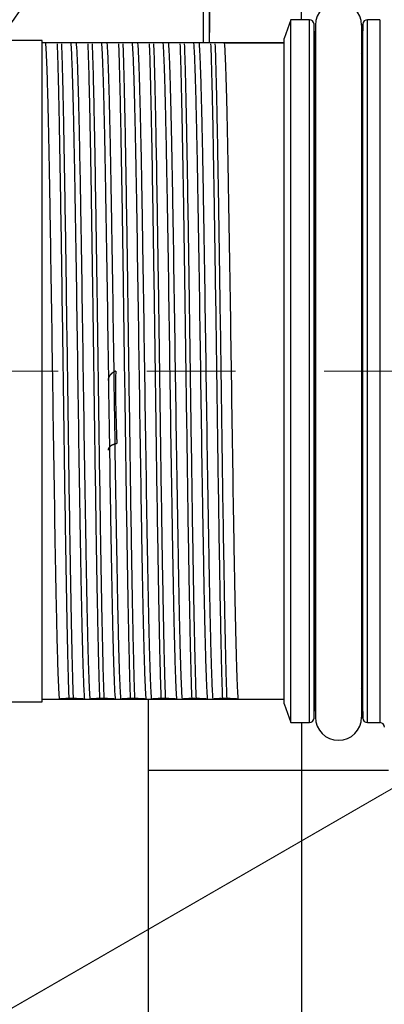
# Model space of a CAD drawing. Header units: millimetres. Extents: x 0 to 1071, y 0 to 742.
# Tile 16 of 133: x 456 to 468, y 204 to 237. Entities that reach past the tile are written whole.
import ezdxf

# ---------------------------------------------------------------- set-up
doc = ezdxf.new("R2010")
doc.units = ezdxf.units.MM
doc.header["$LTSCALE"] = 0.454724
doc.linetypes.add('CENTER', pattern=[50.8, 31.75, -6.35, 6.35, -6.35])
doc.layers.add('NoLayerName_001', color=7, linetype='Continuous')
doc.layers.add('NoLayerName_007', color=7, linetype='Continuous')
doc.styles.get("Standard").update_dxf_attribs({"font": 'txt', "bigfont": 'extfont2'})
doc.dimstyles.get("Standard").update_dxf_attribs({"dimtxt": 2.5, "dimasz": 2.5, "dimexe": 1, "dimexo": 1, "dimtad": 1, "dimdec": 3, "dimzin": 0, "dimdsep": 46, "dimtxsty": 'Standard', "dimcen": 2.5, "dimadec": 3, "dimazin": 0, "dimtfac": 0.75, "dimtdec": 3, "dimtmove": 0, "dimatfit": 3, "dimfxl": 1, "dimarcsym": 0})

# ---------------------------------------------------------------- blocks, each defined once
blk = doc.blocks.new('_OPEN30')
at = {"color": 0, "linetype": 'ByBlock', "lineweight": -2}
for p, q in [((-1, 0.267949), (0, 0)), ((0, 0), (-1, -0.267949)), ((0, 0), (-1, 0))]:
    blk.add_line(p, q, dxfattribs=at)
blk = doc.blocks.new('*D124')
at = {"layer": 'Defpoints', "color": 0}
for p in [(445.503, 225.099), (445.603, 225.099), (474.056, 215.099), (474.142, 215.149), (420.495, 212.6)]:
    blk.add_point(p, dxfattribs=at)
at = {"layer": 'NoLayerName_001', "color": 0, "linetype": 'Continuous', "lineweight": 13}
for p, q in [((443.003, 225.099), (416.901, 225.099)), ((471.891, 213.849), (426.879, 187.861))]:
    blk.add_line(p, q, dxfattribs=at)
blk.add_arc((491.376, 225.099), 71.975, 182.98553, 207.01447, dxfattribs=at)
at = {"layer": 'NoLayerName_001', "color": 0, "lineweight": 13, "xscale": 3.75, "yscale": 3.75, "zscale": 3.75}
for p, rotation in [((419.401, 225.099), 91.49276286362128), ((429.044, 189.111), 298.5072371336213)]:
    blk.add_blockref('_OPEN30', p, dxfattribs=dict(at, rotation=rotation))
at = {"layer": 'NoLayerName_001', "color": 0, "lineweight": 13, "insert": (428.6, 208.278), "char_height": 8.75, "attachment_point": 5, "rotation": 285}
blk.add_mtext('\\W0.8000;30%%d', dxfattribs=at)
blk = doc.blocks.new('DIM_0003')
at = {"color": 3, "linetype": 'Continuous', "lineweight": 13}
blk.add_lwpolyline([(35.49, 37.611), (7.945, 21.708), (5.78, 20.458)], dxfattribs=at)
blk.add_arc((59.306, 51.361), 59.306, 300, 210, dxfattribs=at)

msp = doc.modelspace()

# ---------------------------------------------------------------- linework, layer by layer
at = {"layer": 'NoLayerName_001', "color": 7, "linetype": 'Continuous', "lineweight": 25}
for p, q in [((464.876358, 236.548774), (464.876358, 269.598774)), ((461.876358, 249.277305), (461.876358, 236.136653)), ((459.876358, 214.398774), (459.876358, 181.098774)), ((464.876358, 213.648774), (464.876358, 180.598769)), ((459.876358, 212.098781), (467.709006, 212.098781))]:
    msp.add_line(p, q, dxfattribs=at)
at = {"layer": 'NoLayerName_001', "color": 60, "linetype": 'Continuous', "lineweight": 25}
for p, q in [((461.876358, 235.798774), (461.876358, 249.277306)), ((461.676358, 235.798774), (461.676358, 248.973969)), ((464.526358, 236.548774), (464.305246, 235.941274)), ((465.130235, 236.548774), (464.526358, 236.548774)), ((465.130235, 213.648774), (465.130235, 236.548774)), ((465.303395, 235.516285), (465.280183, 236.402701)), ((465.280183, 213.794848), (465.280183, 236.402701)), ((466.872533, 236.402701), (466.849321, 235.516285)), ((466.872533, 213.794848), (466.872533, 236.402701)), ((467.022482, 213.648774), (467.022482, 236.548774)), ((467.426358, 236.548774), (467.022482, 236.548774)), ((467.426358, 236.548774), (467.426358, 213.648774)), ((465.326358, 236.373774), (465.326358, 213.823774)), ((466.826358, 236.373774), (466.826358, 213.823774)), ((456.426358, 235.873774), (451.926358, 235.873774)), ((456.426358, 214.323774), (456.426358, 235.873774)), ((464.305246, 235.798774), (456.426358, 235.798774)), ((464.305246, 235.782648), (462.370181, 235.782648)), ((464.305246, 214.256362), (464.305246, 235.941187)), ((465.301732, 235.49488), (465.298966, 235.494918)), ((465.303956, 235.494848), (465.301732, 235.49488)), ((466.85375, 235.494918), (466.848761, 235.494848)), ((465.296755, 235.373835), (465.296755, 214.823714)), ((466.855961, 214.823714), (466.855961, 235.373835)), ((465.298966, 214.70263), (465.303956, 214.702701)), ((466.848761, 214.702701), (466.850984, 214.702669)), ((466.850984, 214.702669), (466.85375, 214.70263)), ((456.426358, 214.414901), (456.982535, 214.414901)), ((464.305246, 214.398774), (456.426358, 214.398774)), ((457.437766, 214.43497), (457.296877, 214.43497)), ((457.815666, 214.414901), (457.982535, 214.414901)), ((458.437766, 214.43497), (458.296877, 214.43497)), ((458.815666, 214.414901), (458.982535, 214.414901)), ((459.437766, 214.43497), (459.296877, 214.43497)), ((459.815666, 214.414901), (459.982535, 214.414901)), ((460.437766, 214.43497), (460.296877, 214.43497)), ((460.815666, 214.414901), (460.982535, 214.414901)), ((461.437766, 214.43497), (461.296877, 214.43497)), ((461.815666, 214.414901), (461.982535, 214.414901)), ((462.437766, 214.43497), (462.296877, 214.43497)), ((462.815666, 214.414901), (464.305246, 214.414901))]:
    msp.add_line(p, q, dxfattribs=at)
at = {"layer": 'NoLayerName_001', "color": 4, "linetype": 'CENTER', "lineweight": 13}
msp.add_line((526.246124, 225.098774), (445.502502, 225.098774), dxfattribs=at)
at = {"layer": 'NoLayerName_001', "color": 60, "linetype": 'Continuous', "lineweight": 25}
for centre, radius, start, end in [((449.376358, 240.873969), 7.5, 318.187695, 169.44174), ((466.076358, 236.373774), 0.75, 0, 180), ((465.130235, 236.398774), 0.15, 1.4999788, 90), ((467.022482, 236.398774), 0.15, 90, 178.4999977), ((465.453904, 235.498774), 0.15, 181.5, 211.3022605), ((466.698812, 235.498774), 0.15, 328.6977395, 358.5), ((465.453904, 214.698774), 0.15, 148.6977395, 178.5), ((466.698812, 214.698774), 0.15, 1.5, 31.3022605), ((465.130235, 213.798774), 0.15, 270, 358.5000217), ((466.076358, 213.823774), 0.75, 180, 0), ((467.022482, 213.798774), 0.15, 181.5000023, 270), ((467.426358, 213.498774), 0.15, 0, 89.9999978)]:
    msp.add_arc(centre, radius, start, end, dxfattribs=at)
for points, knots in [([(456.53705, 235.782648), (456.542334, 235.703664), (456.554105, 235.545767), (456.564538, 235.308495), (456.574338, 235.07122), (456.582614, 234.833877), (456.592497, 234.517384), (456.60353, 234.121729), (456.615415, 233.646911), (456.62806, 233.09293), (456.644513, 232.301491), (456.668136, 231.035136), (456.741663, 226.602734), (456.796947, 222.170041), (456.870513, 218.133503), (456.888086, 217.26291), (456.902192, 216.62978), (456.914049, 216.154962), (456.922646, 215.838433), (456.929528, 215.601048), (456.937094, 215.363687), (456.945367, 215.12635), (456.955197, 214.889071), (456.965188, 214.65177), (456.977199, 214.49388), (456.982535, 214.414901)], [0, 0, 0, 0, 0.237481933, 0.47496385, 0.712443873, 0.94992808, 1.187415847, 1.662386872, 2.137350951, 2.612314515, 3.324762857, 4.512177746, 6.412038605, 16.623790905, 17.811203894, 18.523652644, 19.236099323, 19.711064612, 19.94855002, 20.186035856, 20.42351776, 20.660993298, 20.898473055, 21.135979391, 21.373458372, 21.373458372, 21.373458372, 21.373458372]), ([(456.914951, 235.762579), (456.918806, 235.653256), (456.926944, 235.434623), (456.936584, 235.106587), (456.948522, 234.669184), (456.961587, 234.122382), (456.977922, 233.356817), (456.998701, 232.263101), (457.030072, 230.403712), (457.094812, 226.02854), (457.149419, 221.76262), (457.209345, 218.153204), (457.227525, 217.168851), (457.243099, 216.40327), (457.255455, 215.856451), (457.266194, 215.419013), (457.275035, 215.090955), (457.284823, 214.762923), (457.292997, 214.544292), (457.296877, 214.43497)], [0, 0, 0, 0, 0.328173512, 0.656349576, 0.984525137, 1.640872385, 2.297219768, 3.281741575, 4.922609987, 7.876174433, 16.40869174, 17.721388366, 18.705907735, 19.362253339, 20.018603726, 20.346782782, 20.674961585, 21.003136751, 21.3313094, 21.3313094, 21.3313094, 21.3313094]), ([(457.055839, 235.762579), (457.059694, 235.653256), (457.067832, 235.434623), (457.077472, 235.106587), (457.08941, 234.669184), (457.102475, 234.122382), (457.11881, 233.356817), (457.139589, 232.263101), (457.17096, 230.403712), (457.2357, 226.02854), (457.290307, 221.76262), (457.350234, 218.153204), (457.368413, 217.168851), (457.383987, 216.40327), (457.396343, 215.856451), (457.407083, 215.419013), (457.415923, 215.090955), (457.425711, 214.762923), (457.433885, 214.544292), (457.437766, 214.43497)], [0, 0, 0, 0, 0.328173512, 0.656349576, 0.984525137, 1.640872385, 2.297219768, 3.281741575, 4.922609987, 7.876174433, 16.40869174, 17.721388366, 18.705907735, 19.362253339, 20.018603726, 20.346782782, 20.674961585, 21.003136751, 21.3313094, 21.3313094, 21.3313094, 21.3313094]), ([(457.815666, 214.414901), (457.810382, 214.493885), (457.798611, 214.651782), (457.788178, 214.889054), (457.778378, 215.126329), (457.770102, 215.363672), (457.760219, 215.680165), (457.749186, 216.07582), (457.737301, 216.550638), (457.724657, 217.104619), (457.708203, 217.896057), (457.68458, 219.162413), (457.611054, 223.594814), (457.555769, 228.027508), (457.482204, 232.064046), (457.46463, 232.934638), (457.450524, 233.567769), (457.438667, 234.042587), (457.43007, 234.359116), (457.423188, 234.596501), (457.415622, 234.833861), (457.407349, 235.071199), (457.397519, 235.308477), (457.387528, 235.545779), (457.375518, 235.703669), (457.370181, 235.782648)], [0, 0, 0, 0, 0.237481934, 0.47496385, 0.712443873, 0.94992808, 1.187415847, 1.662386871, 2.13735095, 2.612314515, 3.324762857, 4.512177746, 6.412038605, 16.623790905, 17.811203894, 18.523652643, 19.236099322, 19.711064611, 19.948550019, 20.186035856, 20.42351776, 20.660993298, 20.898473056, 21.135979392, 21.373458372, 21.373458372, 21.373458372, 21.373458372]), ([(457.53705, 235.782648), (457.542334, 235.703664), (457.554105, 235.545767), (457.564538, 235.308495), (457.574338, 235.07122), (457.582614, 234.833877), (457.592497, 234.517384), (457.60353, 234.121729), (457.615415, 233.646911), (457.62806, 233.09293), (457.644513, 232.301491), (457.668136, 231.035136), (457.741663, 226.602734), (457.796947, 222.170041), (457.870513, 218.133503), (457.888086, 217.26291), (457.902192, 216.62978), (457.914049, 216.154962), (457.922646, 215.838433), (457.929528, 215.601048), (457.937094, 215.363687), (457.945367, 215.12635), (457.955197, 214.889071), (457.965188, 214.65177), (457.977199, 214.49388), (457.982535, 214.414901)], [0, 0, 0, 0, 0.237481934, 0.474963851, 0.712443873, 0.94992808, 1.187415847, 1.662386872, 2.137350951, 2.612314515, 3.324762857, 4.512177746, 6.412038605, 16.623790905, 17.811203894, 18.523652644, 19.236099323, 19.711064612, 19.94855002, 20.186035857, 20.42351776, 20.660993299, 20.898473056, 21.135979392, 21.373458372, 21.373458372, 21.373458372, 21.373458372]), ([(457.914951, 235.762579), (457.918806, 235.653256), (457.926944, 235.434623), (457.936584, 235.106587), (457.948522, 234.669184), (457.961587, 234.122382), (457.977922, 233.356817), (457.998701, 232.263101), (458.030072, 230.403712), (458.094812, 226.02854), (458.149419, 221.76262), (458.209345, 218.153204), (458.227525, 217.168851), (458.243099, 216.40327), (458.255455, 215.856451), (458.266194, 215.419013), (458.275035, 215.090955), (458.284823, 214.762923), (458.292997, 214.544292), (458.296877, 214.43497)], [0, 0, 0, 0, 0.328173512, 0.656349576, 0.984525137, 1.640872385, 2.297219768, 3.281741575, 4.922609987, 7.876174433, 16.40869174, 17.721388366, 18.705907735, 19.362253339, 20.018603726, 20.346782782, 20.674961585, 21.003136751, 21.3313094, 21.3313094, 21.3313094, 21.3313094]), ([(458.055839, 235.762579), (458.059694, 235.653256), (458.067832, 235.434623), (458.077472, 235.106587), (458.08941, 234.669184), (458.102475, 234.122382), (458.11881, 233.356817), (458.139589, 232.263101), (458.17096, 230.403712), (458.2357, 226.02854), (458.290307, 221.76262), (458.350234, 218.153204), (458.368413, 217.168851), (458.383987, 216.40327), (458.396343, 215.856451), (458.407083, 215.419013), (458.415923, 215.090955), (458.425711, 214.762923), (458.433885, 214.544292), (458.437766, 214.43497)], [0, 0, 0, 0, 0.328173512, 0.656349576, 0.984525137, 1.640872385, 2.297219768, 3.281741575, 4.922609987, 7.876174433, 16.40869174, 17.721388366, 18.705907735, 19.362253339, 20.018603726, 20.346782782, 20.674961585, 21.003136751, 21.3313094, 21.3313094, 21.3313094, 21.3313094]), ([(458.815666, 214.414901), (458.810382, 214.493885), (458.798611, 214.651782), (458.788178, 214.889054), (458.778378, 215.126329), (458.770102, 215.363672), (458.760219, 215.680165), (458.749186, 216.07582), (458.737301, 216.550638), (458.724657, 217.104619), (458.708203, 217.896057), (458.68458, 219.162413), (458.611054, 223.594814), (458.555769, 228.027508), (458.482204, 232.064046), (458.46463, 232.934638), (458.450524, 233.567769), (458.438667, 234.042587), (458.43007, 234.359116), (458.423188, 234.596501), (458.415622, 234.833861), (458.407349, 235.071199), (458.397519, 235.308477), (458.387528, 235.545779), (458.375518, 235.703669), (458.370181, 235.782648)], [0, 0, 0, 0, 0.237481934, 0.474963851, 0.712443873, 0.94992808, 1.187415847, 1.662386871, 2.13735095, 2.612314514, 3.324762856, 4.512177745, 6.412038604, 16.623790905, 17.811203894, 18.523652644, 19.236099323, 19.711064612, 19.94855002, 20.186035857, 20.42351776, 20.660993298, 20.898473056, 21.135979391, 21.373458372, 21.373458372, 21.373458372, 21.373458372]), ([(458.53705, 235.782648), (458.542334, 235.703664), (458.554105, 235.545767), (458.564538, 235.308495), (458.574338, 235.07122), (458.582614, 234.833877), (458.592497, 234.517384), (458.60353, 234.121729), (458.615415, 233.646911), (458.62806, 233.09293), (458.644513, 232.301491), (458.668136, 231.035136), (458.741663, 226.602734), (458.796947, 222.170041), (458.870513, 218.133503), (458.888086, 217.26291), (458.902192, 216.62978), (458.914049, 216.154962), (458.922646, 215.838433), (458.929528, 215.601048), (458.937094, 215.363687), (458.945367, 215.12635), (458.955197, 214.889071), (458.965188, 214.65177), (458.977199, 214.49388), (458.982535, 214.414901)], [0, 0, 0, 0, 0.237481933, 0.47496385, 0.712443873, 0.94992808, 1.187415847, 1.662386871, 2.13735095, 2.612314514, 3.324762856, 4.512177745, 6.412038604, 16.623790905, 17.811203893, 18.523652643, 19.236099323, 19.711064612, 19.94855002, 20.186035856, 20.42351776, 20.660993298, 20.898473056, 21.135979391, 21.373458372, 21.373458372, 21.373458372, 21.373458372]), ([(458.914951, 235.762579), (458.918806, 235.653256), (458.926944, 235.434623), (458.936584, 235.106587), (458.948522, 234.669184), (458.961587, 234.122382), (458.977922, 233.356817), (458.998701, 232.263101), (459.030072, 230.403712), (459.094812, 226.02854), (459.149419, 221.76262), (459.209345, 218.153204), (459.227525, 217.168851), (459.243099, 216.40327), (459.255455, 215.856451), (459.266194, 215.419013), (459.275035, 215.090955), (459.284823, 214.762923), (459.292997, 214.544292), (459.296877, 214.43497)], [0, 0, 0, 0, 0.328173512, 0.656349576, 0.984525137, 1.640872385, 2.297219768, 3.281741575, 4.922609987, 7.876174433, 16.40869174, 17.721388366, 18.705907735, 19.362253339, 20.018603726, 20.346782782, 20.674961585, 21.003136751, 21.3313094, 21.3313094, 21.3313094, 21.3313094]), ([(459.055839, 235.762579), (459.059694, 235.653256), (459.067832, 235.434623), (459.077472, 235.106587), (459.08941, 234.669184), (459.102475, 234.122382), (459.11881, 233.356817), (459.139589, 232.263101), (459.17096, 230.403712), (459.2357, 226.02854), (459.290307, 221.76262), (459.350234, 218.153204), (459.368413, 217.168851), (459.383987, 216.40327), (459.396343, 215.856451), (459.407083, 215.419013), (459.415923, 215.090955), (459.425711, 214.762923), (459.433885, 214.544292), (459.437766, 214.43497)], [0, 0, 0, 0, 0.328173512, 0.656349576, 0.984525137, 1.640872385, 2.297219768, 3.281741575, 4.922609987, 7.876174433, 16.40869174, 17.721388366, 18.705907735, 19.362253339, 20.018603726, 20.346782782, 20.674961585, 21.003136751, 21.3313094, 21.3313094, 21.3313094, 21.3313094]), ([(459.815666, 214.414901), (459.810382, 214.493885), (459.798611, 214.651782), (459.788178, 214.889054), (459.778378, 215.126329), (459.770102, 215.363672), (459.760219, 215.680165), (459.749186, 216.07582), (459.737301, 216.550638), (459.724657, 217.104619), (459.708203, 217.896057), (459.68458, 219.162413), (459.611054, 223.594814), (459.555769, 228.027508), (459.482204, 232.064046), (459.46463, 232.934638), (459.450524, 233.567769), (459.438667, 234.042587), (459.43007, 234.359116), (459.423188, 234.596501), (459.415622, 234.833861), (459.407349, 235.071199), (459.397519, 235.308477), (459.387528, 235.545779), (459.375518, 235.703669), (459.370181, 235.782648)], [0, 0, 0, 0, 0.237481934, 0.47496385, 0.712443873, 0.94992808, 1.187415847, 1.662386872, 2.137350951, 2.612314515, 3.324762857, 4.512177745, 6.412038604, 16.623790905, 17.811203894, 18.523652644, 19.236099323, 19.711064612, 19.94855002, 20.186035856, 20.42351776, 20.660993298, 20.898473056, 21.135979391, 21.373458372, 21.373458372, 21.373458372, 21.373458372]), ([(459.53705, 235.782648), (459.542334, 235.703664), (459.554105, 235.545767), (459.564538, 235.308495), (459.574338, 235.07122), (459.582614, 234.833877), (459.592497, 234.517384), (459.60353, 234.121729), (459.615415, 233.646911), (459.62806, 233.09293), (459.644513, 232.301491), (459.668136, 231.035136), (459.741663, 226.602734), (459.796947, 222.170041), (459.870513, 218.133503), (459.888086, 217.26291), (459.902192, 216.62978), (459.914049, 216.154962), (459.922646, 215.838433), (459.929528, 215.601048), (459.937094, 215.363687), (459.945367, 215.12635), (459.955197, 214.889071), (459.965188, 214.65177), (459.977199, 214.49388), (459.982535, 214.414901)], [0, 0, 0, 0, 0.237481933, 0.47496385, 0.712443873, 0.94992808, 1.187415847, 1.662386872, 2.137350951, 2.612314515, 3.324762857, 4.512177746, 6.412038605, 16.623790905, 17.811203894, 18.523652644, 19.236099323, 19.711064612, 19.94855002, 20.186035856, 20.42351776, 20.660993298, 20.898473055, 21.135979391, 21.373458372, 21.373458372, 21.373458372, 21.373458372]), ([(459.914951, 235.762579), (459.918806, 235.653256), (459.926944, 235.434623), (459.936584, 235.106587), (459.948522, 234.669184), (459.961587, 234.122382), (459.977922, 233.356817), (459.998701, 232.263101), (460.030072, 230.403712), (460.094812, 226.02854), (460.149419, 221.76262), (460.209345, 218.153204), (460.227525, 217.168851), (460.243099, 216.40327), (460.255455, 215.856451), (460.266194, 215.419013), (460.275035, 215.090955), (460.284823, 214.762923), (460.292997, 214.544292), (460.296877, 214.43497)], [0, 0, 0, 0, 0.328173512, 0.656349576, 0.984525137, 1.640872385, 2.297219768, 3.281741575, 4.922609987, 7.876174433, 16.40869174, 17.721388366, 18.705907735, 19.362253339, 20.018603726, 20.346782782, 20.674961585, 21.003136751, 21.3313094, 21.3313094, 21.3313094, 21.3313094]), ([(460.055839, 235.762579), (460.059694, 235.653256), (460.067832, 235.434623), (460.077472, 235.106587), (460.08941, 234.669184), (460.102475, 234.122382), (460.11881, 233.356817), (460.139589, 232.263101), (460.17096, 230.403712), (460.2357, 226.02854), (460.290307, 221.76262), (460.350234, 218.153204), (460.368413, 217.168851), (460.383987, 216.40327), (460.396343, 215.856451), (460.407083, 215.419013), (460.415923, 215.090955), (460.425711, 214.762923), (460.433885, 214.544292), (460.437766, 214.43497)], [0, 0, 0, 0, 0.328173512, 0.656349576, 0.984525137, 1.640872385, 2.297219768, 3.281741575, 4.922609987, 7.876174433, 16.40869174, 17.721388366, 18.705907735, 19.362253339, 20.018603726, 20.346782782, 20.674961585, 21.003136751, 21.3313094, 21.3313094, 21.3313094, 21.3313094]), ([(460.815666, 214.414901), (460.810382, 214.493885), (460.798611, 214.651782), (460.788178, 214.889054), (460.778378, 215.126329), (460.770102, 215.363672), (460.760219, 215.680165), (460.749186, 216.07582), (460.737301, 216.550638), (460.724657, 217.104619), (460.708203, 217.896057), (460.68458, 219.162413), (460.611054, 223.594814), (460.555769, 228.027508), (460.482204, 232.064046), (460.46463, 232.934638), (460.450524, 233.567769), (460.438667, 234.042587), (460.43007, 234.359116), (460.423188, 234.596501), (460.415622, 234.833861), (460.407349, 235.071199), (460.397519, 235.308477), (460.387528, 235.545779), (460.375518, 235.703669), (460.370181, 235.782648)], [0, 0, 0, 0, 0.237481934, 0.47496385, 0.712443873, 0.94992808, 1.187415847, 1.662386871, 2.13735095, 2.612314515, 3.324762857, 4.512177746, 6.412038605, 16.623790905, 17.811203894, 18.523652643, 19.236099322, 19.711064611, 19.948550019, 20.186035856, 20.42351776, 20.660993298, 20.898473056, 21.135979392, 21.373458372, 21.373458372, 21.373458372, 21.373458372]), ([(460.53705, 235.782648), (460.542334, 235.703664), (460.554105, 235.545767), (460.564538, 235.308495), (460.574338, 235.07122), (460.582614, 234.833877), (460.592497, 234.517384), (460.60353, 234.121729), (460.615415, 233.646911), (460.62806, 233.09293), (460.644513, 232.301491), (460.668136, 231.035136), (460.741663, 226.602734), (460.796947, 222.170041), (460.870513, 218.133503), (460.888086, 217.26291), (460.902192, 216.62978), (460.914049, 216.154962), (460.922646, 215.838433), (460.929528, 215.601048), (460.937094, 215.363687), (460.945367, 215.12635), (460.955197, 214.889071), (460.965188, 214.65177), (460.977199, 214.49388), (460.982535, 214.414901)], [0, 0, 0, 0, 0.237481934, 0.474963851, 0.712443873, 0.94992808, 1.187415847, 1.662386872, 2.137350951, 2.612314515, 3.324762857, 4.512177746, 6.412038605, 16.623790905, 17.811203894, 18.523652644, 19.236099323, 19.711064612, 19.94855002, 20.186035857, 20.42351776, 20.660993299, 20.898473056, 21.135979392, 21.373458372, 21.373458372, 21.373458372, 21.373458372]), ([(460.914951, 235.762579), (460.918806, 235.653256), (460.926944, 235.434623), (460.936584, 235.106587), (460.948522, 234.669184), (460.961587, 234.122382), (460.977922, 233.356817), (460.998701, 232.263101), (461.030072, 230.403712), (461.094812, 226.02854), (461.149419, 221.76262), (461.209345, 218.153204), (461.227525, 217.168851), (461.243099, 216.40327), (461.255455, 215.856451), (461.266194, 215.419013), (461.275035, 215.090955), (461.284823, 214.762923), (461.292997, 214.544292), (461.296877, 214.43497)], [0, 0, 0, 0, 0.328173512, 0.656349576, 0.984525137, 1.640872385, 2.297219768, 3.281741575, 4.922609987, 7.876174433, 16.40869174, 17.721388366, 18.705907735, 19.362253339, 20.018603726, 20.346782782, 20.674961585, 21.003136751, 21.3313094, 21.3313094, 21.3313094, 21.3313094]), ([(461.055839, 235.762579), (461.059694, 235.653256), (461.067832, 235.434623), (461.077472, 235.106587), (461.08941, 234.669184), (461.102475, 234.122382), (461.11881, 233.356817), (461.139589, 232.263101), (461.17096, 230.403712), (461.2357, 226.02854), (461.290307, 221.76262), (461.350234, 218.153204), (461.368413, 217.168851), (461.383987, 216.40327), (461.396343, 215.856451), (461.407083, 215.419013), (461.415923, 215.090955), (461.425711, 214.762923), (461.433885, 214.544292), (461.437766, 214.43497)], [0, 0, 0, 0, 0.328173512, 0.656349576, 0.984525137, 1.640872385, 2.297219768, 3.281741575, 4.922609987, 7.876174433, 16.40869174, 17.721388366, 18.705907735, 19.362253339, 20.018603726, 20.346782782, 20.674961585, 21.003136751, 21.3313094, 21.3313094, 21.3313094, 21.3313094]), ([(461.815666, 214.414901), (461.810382, 214.493885), (461.798611, 214.651782), (461.788178, 214.889054), (461.778378, 215.126329), (461.770102, 215.363672), (461.760219, 215.680165), (461.749186, 216.07582), (461.737301, 216.550638), (461.724657, 217.104619), (461.708203, 217.896057), (461.68458, 219.162413), (461.611054, 223.594814), (461.555769, 228.027508), (461.482204, 232.064046), (461.46463, 232.934638), (461.450524, 233.567769), (461.438667, 234.042587), (461.43007, 234.359116), (461.423188, 234.596501), (461.415622, 234.833861), (461.407349, 235.071199), (461.397519, 235.308477), (461.387528, 235.545779), (461.375518, 235.703669), (461.370181, 235.782648)], [0, 0, 0, 0, 0.237481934, 0.474963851, 0.712443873, 0.94992808, 1.187415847, 1.662386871, 2.13735095, 2.612314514, 3.324762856, 4.512177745, 6.412038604, 16.623790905, 17.811203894, 18.523652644, 19.236099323, 19.711064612, 19.94855002, 20.186035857, 20.42351776, 20.660993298, 20.898473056, 21.135979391, 21.373458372, 21.373458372, 21.373458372, 21.373458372]), ([(461.53705, 235.782648), (461.542334, 235.703664), (461.554105, 235.545767), (461.564538, 235.308495), (461.574338, 235.07122), (461.582614, 234.833877), (461.592497, 234.517384), (461.60353, 234.121729), (461.615415, 233.646911), (461.62806, 233.09293), (461.644513, 232.301491), (461.668136, 231.035136), (461.741663, 226.602734), (461.796947, 222.170041), (461.870513, 218.133503), (461.888086, 217.26291), (461.902192, 216.62978), (461.914049, 216.154962), (461.922646, 215.838433), (461.929528, 215.601048), (461.937094, 215.363687), (461.945367, 215.12635), (461.955197, 214.889071), (461.965188, 214.65177), (461.977199, 214.49388), (461.982535, 214.414901)], [0, 0, 0, 0, 0.237481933, 0.47496385, 0.712443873, 0.94992808, 1.187415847, 1.662386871, 2.13735095, 2.612314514, 3.324762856, 4.512177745, 6.412038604, 16.623790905, 17.811203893, 18.523652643, 19.236099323, 19.711064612, 19.94855002, 20.186035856, 20.42351776, 20.660993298, 20.898473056, 21.135979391, 21.373458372, 21.373458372, 21.373458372, 21.373458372]), ([(461.914951, 235.762579), (461.918806, 235.653256), (461.926944, 235.434623), (461.936584, 235.106587), (461.948522, 234.669184), (461.961587, 234.122382), (461.977922, 233.356817), (461.998701, 232.263101), (462.030072, 230.403712), (462.094812, 226.02854), (462.149419, 221.76262), (462.209345, 218.153204), (462.227525, 217.168851), (462.243099, 216.40327), (462.255455, 215.856451), (462.266194, 215.419013), (462.275035, 215.090955), (462.284823, 214.762923), (462.292997, 214.544292), (462.296877, 214.43497)], [0, 0, 0, 0, 0.328173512, 0.656349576, 0.984525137, 1.640872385, 2.297219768, 3.281741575, 4.922609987, 7.876174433, 16.40869174, 17.721388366, 18.705907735, 19.362253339, 20.018603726, 20.346782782, 20.674961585, 21.003136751, 21.3313094, 21.3313094, 21.3313094, 21.3313094]), ([(462.055839, 235.762579), (462.059694, 235.653256), (462.067832, 235.434623), (462.077472, 235.106587), (462.08941, 234.669184), (462.102475, 234.122382), (462.11881, 233.356817), (462.139589, 232.263101), (462.17096, 230.403712), (462.2357, 226.02854), (462.290307, 221.76262), (462.350234, 218.153204), (462.368413, 217.168851), (462.383987, 216.40327), (462.396343, 215.856451), (462.407083, 215.419013), (462.415923, 215.090955), (462.425711, 214.762923), (462.433885, 214.544292), (462.437766, 214.43497)], [0, 0, 0, 0, 0.328173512, 0.656349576, 0.984525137, 1.640872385, 2.297219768, 3.281741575, 4.922609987, 7.876174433, 16.40869174, 17.721388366, 18.705907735, 19.362253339, 20.018603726, 20.346782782, 20.674961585, 21.003136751, 21.3313094, 21.3313094, 21.3313094, 21.3313094]), ([(462.815666, 214.414901), (462.810382, 214.493885), (462.798611, 214.651782), (462.788178, 214.889054), (462.778378, 215.126329), (462.770102, 215.363672), (462.760219, 215.680165), (462.749186, 216.07582), (462.737301, 216.550638), (462.724657, 217.104619), (462.708203, 217.896057), (462.68458, 219.162413), (462.611054, 223.594814), (462.555769, 228.027508), (462.482204, 232.064046), (462.46463, 232.934638), (462.450524, 233.567769), (462.438667, 234.042587), (462.43007, 234.359116), (462.423188, 234.596501), (462.415622, 234.833861), (462.407349, 235.071199), (462.397519, 235.308477), (462.387528, 235.545779), (462.375518, 235.703669), (462.370181, 235.782648)], [0, 0, 0, 0, 0.237481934, 0.47496385, 0.712443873, 0.94992808, 1.187415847, 1.662386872, 2.137350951, 2.612314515, 3.324762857, 4.512177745, 6.412038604, 16.623790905, 17.811203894, 18.523652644, 19.236099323, 19.711064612, 19.94855002, 20.186035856, 20.42351776, 20.660993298, 20.898473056, 21.135979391, 21.373458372, 21.373458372, 21.373458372, 21.373458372]), ([(465.298966, 235.494918), (465.298802, 235.493976), (465.298363, 235.492135), (465.298386, 235.489445), (465.297898, 235.486918), (465.297737, 235.484369), (465.297627, 235.480749), (465.297623, 235.477068), (465.297544, 235.473401), (465.297453, 235.469824), (465.297349, 235.466268), (465.297266, 235.462713), (465.297215, 235.460035), (465.297173, 235.457346), (465.297127, 235.453748), (465.297039, 235.444759), (465.296934, 235.433083), (465.296847, 235.419619), (465.296794, 235.407055), (465.296758, 235.391793), (465.296759, 235.38012), (465.296755, 235.373835)], [0, 0, 0, 0, 0.0028695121, 0.0056469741, 0.0080203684, 0.0105700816, 0.0132979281, 0.0188864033, 0.0216134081, 0.0243001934, 0.0296205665, 0.03228679, 0.0349666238, 0.0376571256, 0.0403552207, 0.0457618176, 0.0646240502, 0.0753849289, 0.0861538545, 0.1023159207, 0.1211719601, 0.1211719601, 0.1211719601, 0.1211719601]), ([(465.298966, 235.494918), (465.299055, 235.49301), (465.299175, 235.489181), (465.299697, 235.483445), (465.300418, 235.47771), (465.301372, 235.471988), (465.302545, 235.466292), (465.303934, 235.460633), (465.305537, 235.455024), (465.307348, 235.449476), (465.309365, 235.444001), (465.311581, 235.438612), (465.313996, 235.433321), (465.316601, 235.428137), (465.319401, 235.42308), (465.322362, 235.41814), (465.324522, 235.414976), (465.325576, 235.413382)], [0, 0, 0, 0, 0.00573154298, 0.01148931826, 0.01727015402, 0.02307044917, 0.02888625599, 0.0347133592, 0.04054735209, 0.04638371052, 0.05221786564, 0.05804527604, 0.06386150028, 0.06966227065, 0.07544356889, 0.08120170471, 0.08693339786, 0.08693339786, 0.08693339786, 0.08693339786]), ([(466.85375, 235.494918), (466.853662, 235.49301), (466.853542, 235.489181), (466.85302, 235.483446), (466.852298, 235.477711), (466.851344, 235.471989), (466.850171, 235.466293), (466.848781, 235.460634), (466.847179, 235.455025), (466.845367, 235.449478), (466.843351, 235.444003), (466.841134, 235.438614), (466.83872, 235.433323), (466.836115, 235.42814), (466.833315, 235.423083), (466.830354, 235.418143), (466.828194, 235.414979), (466.82714, 235.413385)], [0, 0, 0, 0, 0.00573135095, 0.01148893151, 0.01726957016, 0.02306966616, 0.02888527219, 0.03471217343, 0.04054596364, 0.04638211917, 0.05221607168, 0.05804328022, 0.06385930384, 0.06965987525, 0.07544097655, 0.08119891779, 0.08693041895, 0.08693041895, 0.08693041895, 0.08693041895]), ([(466.855961, 235.373835), (466.855956, 235.381018), (466.855957, 235.392691), (466.855918, 235.407953), (466.855869, 235.419619), (466.855782, 235.433083), (466.855677, 235.444759), (466.855589, 235.453748), (466.855543, 235.457346), (466.855501, 235.460035), (466.85545, 235.462713), (466.855346, 235.467163), (466.85521, 235.471628), (466.855093, 235.477068), (466.855089, 235.480749), (466.854979, 235.484369), (466.854818, 235.486918), (466.85433, 235.489445), (466.854354, 235.492135), (466.853914, 235.493976), (466.85375, 235.494918)], [0, 0, 0, 0, 0.0215500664, 0.0350181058, 0.0457870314, 0.0565479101, 0.0754101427, 0.0808167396, 0.0835148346, 0.0862053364, 0.0888851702, 0.0915513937, 0.0995585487, 0.1022855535, 0.1078740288, 0.1106018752, 0.1131515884, 0.1155249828, 0.1183024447, 0.1211719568, 0.1211719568, 0.1211719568, 0.1211719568]), ([(465.296755, 235.373835), (465.296818, 235.372386), (465.296911, 235.369481), (465.297258, 235.365131), (465.297729, 235.360784), (465.298344, 235.356446), (465.299094, 235.352122), (465.299979, 235.347818), (465.300997, 235.34354), (465.302146, 235.339292), (465.303423, 235.33508), (465.304828, 235.330909), (465.306357, 235.326785), (465.308009, 235.322714), (465.309782, 235.318699), (465.311674, 235.314748), (465.313683, 235.310865), (465.315808, 235.307055), (465.318045, 235.303318), (465.320397, 235.299658), (465.322847, 235.296066), (465.324584, 235.293746), (465.32544, 235.292577)], [0, 0, 0, 0, 0.00435260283, 0.00871565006, 0.01308819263, 0.01746910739, 0.02185712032, 0.02625082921, 0.03064872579, 0.03504921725, 0.0394506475, 0.04385131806, 0.04824950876, 0.05264349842, 0.05703158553, 0.06141210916, 0.06578347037, 0.07014500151, 0.07449884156, 0.07884763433, 0.08319394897, 0.08754027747, 0.08754027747, 0.08754027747, 0.08754027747]), ([(466.855961, 235.373835), (466.855898, 235.372386), (466.855806, 235.369481), (466.855458, 235.365131), (466.854987, 235.360784), (466.854372, 235.356446), (466.853622, 235.352122), (466.852737, 235.347818), (466.851719, 235.34354), (466.85057, 235.339292), (466.849293, 235.33508), (466.847888, 235.330909), (466.846359, 235.326785), (466.844707, 235.322714), (466.842934, 235.318699), (466.841042, 235.314748), (466.839033, 235.310865), (466.836908, 235.307055), (466.834671, 235.303318), (466.832319, 235.299658), (466.82987, 235.296066), (466.828132, 235.293746), (466.827276, 235.292577)], [0, 0, 0, 0, 0.004352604, 0.00871565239, 0.01308819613, 0.01746911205, 0.02185712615, 0.02625083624, 0.03064873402, 0.03504922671, 0.03945065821, 0.04385133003, 0.04824952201, 0.05264351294, 0.05703160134, 0.06141212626, 0.06578348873, 0.07014502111, 0.07449886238, 0.07884765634, 0.08319397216, 0.08754030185, 0.08754030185, 0.08754030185, 0.08754030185]), ([(458.827292, 225.101068), (458.823023, 225.099295), (458.81445, 225.095824), (458.801778, 225.090161), (458.789229, 225.084218), (458.776836, 225.077941), (458.764609, 225.07134), (458.752562, 225.064408), (458.740711, 225.057142), (458.72907, 225.049538), (458.717654, 225.041594), (458.706481, 225.033305), (458.695577, 225.024667), (458.684966, 225.015678), (458.674671, 225.006333), (458.664719, 224.996629), (458.655133, 224.986563), (458.645939, 224.976131), (458.637164, 224.965334), (458.628838, 224.954178), (458.620996, 224.942672), (458.613673, 224.930829), (458.606905, 224.91866), (458.600726, 224.906177), (458.595173, 224.893392), (458.590285, 224.880322), (458.586088, 224.867001), (458.582602, 224.853475), (458.579843, 224.83979), (458.577868, 224.825993), (458.576571, 224.812134), (458.576494, 224.802868), (458.576358, 224.798244)], [0, 0, 0, 0, 0.0138671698, 0.0277450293, 0.0416304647, 0.055521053, 0.0694151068, 0.0833117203, 0.0972108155, 0.1111131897, 0.1250203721, 0.1389307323, 0.1528399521, 0.1667452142, 0.1806455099, 0.1945417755, 0.2084370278, 0.2223364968, 0.2362465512, 0.2501647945, 0.2640852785, 0.278004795, 0.291923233, 0.3058438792, 0.3197737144, 0.3337223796, 0.3476864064, 0.3616524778, 0.375608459, 0.3895441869, 0.4034520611, 0.4173276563, 0.4173276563, 0.4173276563, 0.4173276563]), ([(458.827292, 225.101068), (458.825904, 225.074871), (458.822933, 225.022485), (458.819644, 224.943846), (458.816985, 224.86518), (458.815033, 224.786489), (458.813702, 224.707782), (458.812947, 224.629067), (458.812714, 224.550352), (458.812951, 224.471642), (458.813597, 224.392938), (458.814595, 224.314242), (458.815886, 224.23555), (458.817916, 224.130635), (458.821494, 223.973272), (458.826557, 223.763463), (458.832042, 223.553664), (458.837319, 223.370102), (458.841413, 223.238994), (458.844978, 223.134116), (458.847822, 223.055464), (458.850859, 222.97682), (458.854123, 222.898186), (458.857594, 222.819561), (458.860174, 222.767157), (458.861431, 222.740953)], [0, 0, 0, 0, 0.078701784, 0.157407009, 0.236117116, 0.314832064, 0.39355044, 0.472269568, 0.550985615, 0.629695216, 0.708400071, 0.78710247, 0.865803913, 0.944505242, 1.101908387, 1.33801203, 1.57411541, 1.731519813, 1.888926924, 1.967630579, 2.046333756, 2.125036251, 2.203738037, 2.282439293, 2.361140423, 2.361140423, 2.361140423, 2.361140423]), ([(458.861431, 222.740953), (458.857343, 222.740008), (458.849154, 222.738164), (458.836933, 222.735124), (458.824752, 222.731912), (458.812625, 222.728491), (458.800557, 222.724862), (458.788556, 222.721015), (458.776627, 222.716945), (458.764779, 222.712644), (458.753018, 222.708104), (458.741351, 222.70332), (458.729789, 222.698283), (458.718349, 222.692971), (458.707051, 222.687369), (458.695913, 222.681457), (458.684955, 222.675218), (458.674195, 222.668632), (458.663653, 222.661683), (458.653349, 222.654354), (458.643313, 222.646634), (458.633619, 222.638479), (458.624351, 222.629851), (458.615595, 222.620712), (458.607439, 222.611027), (458.599971, 222.600758), (458.593294, 222.589889), (458.587519, 222.578462), (458.582752, 222.566567), (458.579205, 222.554314), (458.576777, 222.541827), (458.576618, 222.533386), (458.576358, 222.529195)], [0, 0, 0, 0, 0.0125877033, 0.0251812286, 0.0377786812, 0.0503785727, 0.0629798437, 0.0755818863, 0.0881845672, 0.1007882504, 0.1133938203, 0.1260026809, 0.1386145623, 0.1512262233, 0.1638356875, 0.1764428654, 0.1890497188, 0.2016604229, 0.2142815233, 0.2269220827, 0.2395862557, 0.2522549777, 0.2649127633, 0.2775568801, 0.2901994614, 0.3028695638, 0.3156131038, 0.328426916, 0.3412386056, 0.3539921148, 0.3666610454, 0.3792574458, 0.3792574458, 0.3792574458, 0.3792574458]), ([(465.296755, 214.823714), (465.296818, 214.825163), (465.296911, 214.828068), (465.297258, 214.832418), (465.297729, 214.836765), (465.298344, 214.841103), (465.299094, 214.845427), (465.299979, 214.84973), (465.300997, 214.854009), (465.302146, 214.858257), (465.303423, 214.862469), (465.304828, 214.86664), (465.306357, 214.870764), (465.308009, 214.874835), (465.309782, 214.878849), (465.311674, 214.8828), (465.313683, 214.886683), (465.315808, 214.890494), (465.318045, 214.894231), (465.320397, 214.89789), (465.322847, 214.901483), (465.324584, 214.903803), (465.32544, 214.904972)], [0, 0, 0, 0, 0.004352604, 0.00871565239, 0.01308819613, 0.01746911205, 0.02185712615, 0.02625083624, 0.03064873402, 0.03504922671, 0.03945065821, 0.04385133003, 0.048249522, 0.05264351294, 0.05703160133, 0.06141212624, 0.06578348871, 0.07014502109, 0.07449886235, 0.07884765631, 0.08319397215, 0.08754030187, 0.08754030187, 0.08754030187, 0.08754030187]), ([(465.296755, 214.823714), (465.29676, 214.81653), (465.296759, 214.804858), (465.296798, 214.789595), (465.296847, 214.77793), (465.296934, 214.764466), (465.297039, 214.75279), (465.297127, 214.743801), (465.297173, 214.740203), (465.297215, 214.737514), (465.297266, 214.734836), (465.29737, 214.730386), (465.297506, 214.725921), (465.297623, 214.720481), (465.297627, 214.716799), (465.297737, 214.71318), (465.297898, 214.710631), (465.298386, 214.708104), (465.298363, 214.705413), (465.298802, 214.703573), (465.298966, 214.70263)], [0, 0, 0, 0, 0.0215500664, 0.0350181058, 0.0457870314, 0.0565479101, 0.0754101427, 0.0808167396, 0.0835148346, 0.0862053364, 0.0888851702, 0.0915513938, 0.0995585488, 0.1022855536, 0.1078740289, 0.1106018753, 0.1131515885, 0.1155249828, 0.1183024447, 0.1211719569, 0.1211719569, 0.1211719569, 0.1211719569]), ([(465.298966, 214.70263), (465.299054, 214.704539), (465.299175, 214.708368), (465.299697, 214.714103), (465.300418, 214.719838), (465.301372, 214.72556), (465.302545, 214.731256), (465.303935, 214.736914), (465.305537, 214.742523), (465.307349, 214.748071), (465.309365, 214.753546), (465.311582, 214.758934), (465.313996, 214.764226), (465.316601, 214.769409), (465.319402, 214.774466), (465.322363, 214.779406), (465.324523, 214.78257), (465.325576, 214.784163)], [0, 0, 0, 0, 0.00573135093, 0.01148893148, 0.01726957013, 0.02306966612, 0.02888527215, 0.03471217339, 0.0405459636, 0.04638211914, 0.05221607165, 0.0580432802, 0.06385930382, 0.06965987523, 0.07544097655, 0.08119891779, 0.08693041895, 0.08693041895, 0.08693041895, 0.08693041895]), ([(466.85375, 214.70263), (466.853662, 214.704539), (466.853541, 214.708368), (466.853019, 214.714103), (466.852298, 214.719839), (466.851344, 214.72556), (466.850172, 214.731257), (466.848782, 214.736916), (466.847179, 214.742525), (466.845368, 214.748073), (466.843352, 214.753547), (466.841135, 214.758937), (466.838721, 214.764228), (466.836115, 214.769411), (466.833315, 214.774469), (466.830354, 214.779409), (466.828194, 214.782573), (466.82714, 214.784166)], [0, 0, 0, 0, 0.00573154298, 0.01148931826, 0.01727015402, 0.02307044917, 0.028886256, 0.03471335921, 0.04054735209, 0.04638371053, 0.05221786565, 0.05804527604, 0.06386150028, 0.06966227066, 0.07544356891, 0.08120170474, 0.08693339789, 0.08693339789, 0.08693339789, 0.08693339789]), ([(466.855961, 214.823714), (466.855898, 214.825163), (466.855806, 214.828068), (466.855458, 214.832418), (466.854987, 214.836765), (466.854372, 214.841103), (466.853622, 214.845427), (466.852737, 214.84973), (466.851719, 214.854009), (466.85057, 214.858257), (466.849293, 214.862469), (466.847888, 214.86664), (466.846359, 214.870764), (466.844707, 214.874835), (466.842934, 214.878849), (466.841042, 214.8828), (466.839033, 214.886683), (466.836908, 214.890494), (466.834671, 214.894231), (466.832319, 214.89789), (466.82987, 214.901483), (466.828132, 214.903803), (466.827276, 214.904972)], [0, 0, 0, 0, 0.00435260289, 0.00871565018, 0.01308819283, 0.01746910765, 0.02185712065, 0.02625082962, 0.03064872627, 0.03504921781, 0.03945064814, 0.04385131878, 0.04824950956, 0.05264349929, 0.05703158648, 0.06141211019, 0.06578347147, 0.07014500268, 0.0744988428, 0.07884763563, 0.08319395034, 0.08754027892, 0.08754027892, 0.08754027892, 0.08754027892]), ([(466.85375, 214.70263), (466.853914, 214.703573), (466.854354, 214.705413), (466.85433, 214.708104), (466.854818, 214.710631), (466.854979, 214.71318), (466.855089, 214.716799), (466.855093, 214.720481), (466.855172, 214.724148), (466.855263, 214.727725), (466.855367, 214.731281), (466.85545, 214.734836), (466.855501, 214.737514), (466.855543, 214.740203), (466.855589, 214.743801), (466.855677, 214.75279), (466.855782, 214.764466), (466.855869, 214.77793), (466.855922, 214.790493), (466.855958, 214.805756), (466.855957, 214.817428), (466.855961, 214.823714)], [0, 0, 0, 0, 0.0028695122, 0.0056469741, 0.0080203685, 0.0105700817, 0.0132979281, 0.0188864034, 0.0216134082, 0.0243001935, 0.0296205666, 0.0322867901, 0.034966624, 0.0376571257, 0.0403552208, 0.0457618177, 0.0646240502, 0.0753849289, 0.0861538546, 0.1023159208, 0.1211719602, 0.1211719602, 0.1211719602, 0.1211719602]), ([(457.296877, 214.43497), (457.286389, 214.434482), (457.265411, 214.433521), (457.233948, 214.431984), (457.202489, 214.430377), (457.171034, 214.428683), (457.139581, 214.426897), (457.113375, 214.425323), (457.092411, 214.424009), (457.076691, 214.422979), (457.060975, 214.421888), (457.045265, 214.420719), (457.029564, 214.419457), (457.013874, 214.418078), (456.998194, 214.416589), (456.987756, 214.415451), (456.982535, 214.414901)], [0, 0, 0, 0, 0.0315004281, 0.0630000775, 0.0944997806, 0.1260004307, 0.1575029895, 0.1890084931, 0.2047625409, 0.2205167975, 0.2362705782, 0.252023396, 0.2677750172, 0.2835255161, 0.2992753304, 0.3150253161, 0.3150253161, 0.3150253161, 0.3150253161]), ([(457.815666, 214.414901), (457.809378, 214.415392), (457.796803, 214.416399), (457.77793, 214.417771), (457.759053, 214.41907), (457.740169, 214.420291), (457.721281, 214.421447), (457.70239, 214.422546), (457.677197, 214.423948), (457.645701, 214.425605), (457.607902, 214.427496), (457.5701, 214.429293), (457.532294, 214.431003), (457.488183, 214.432922), (457.456672, 214.434191), (457.437766, 214.43497)], [0, 0, 0, 0, 0.0189222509, 0.0378444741, 0.0567669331, 0.0756897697, 0.0946130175, 0.1135366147, 0.1324604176, 0.1703077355, 0.2081538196, 0.2459989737, 0.2838435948, 0.3216880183, 0.3784548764, 0.3784548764, 0.3784548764, 0.3784548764]), ([(458.296877, 214.43497), (458.286389, 214.434482), (458.265411, 214.433521), (458.233948, 214.431984), (458.202489, 214.430377), (458.171034, 214.428683), (458.139581, 214.426897), (458.113375, 214.425323), (458.092411, 214.424009), (458.076691, 214.422979), (458.060975, 214.421888), (458.045265, 214.420719), (458.029564, 214.419457), (458.013874, 214.418078), (457.998194, 214.416589), (457.987756, 214.415451), (457.982535, 214.414901)], [0, 0, 0, 0, 0.0315004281, 0.0630000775, 0.0944997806, 0.1260004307, 0.1575029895, 0.1890084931, 0.2047625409, 0.2205167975, 0.2362705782, 0.252023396, 0.2677750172, 0.2835255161, 0.2992753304, 0.3150253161, 0.3150253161, 0.3150253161, 0.3150253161]), ([(458.815666, 214.414901), (458.809378, 214.415392), (458.796803, 214.416399), (458.77793, 214.417771), (458.759053, 214.41907), (458.740169, 214.420291), (458.721281, 214.421447), (458.70239, 214.422546), (458.677197, 214.423948), (458.645701, 214.425605), (458.607902, 214.427496), (458.5701, 214.429293), (458.532294, 214.431003), (458.488183, 214.432922), (458.456672, 214.434191), (458.437766, 214.43497)], [0, 0, 0, 0, 0.0189222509, 0.0378444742, 0.0567669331, 0.0756897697, 0.0946130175, 0.1135366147, 0.1324604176, 0.1703077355, 0.2081538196, 0.2459989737, 0.2838435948, 0.3216880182, 0.3784548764, 0.3784548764, 0.3784548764, 0.3784548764]), ([(459.296877, 214.43497), (459.286389, 214.434482), (459.265411, 214.433521), (459.233948, 214.431984), (459.202489, 214.430377), (459.171034, 214.428683), (459.139581, 214.426897), (459.113375, 214.425323), (459.092411, 214.424009), (459.076691, 214.422979), (459.060975, 214.421888), (459.045265, 214.420719), (459.029564, 214.419457), (459.013874, 214.418078), (458.998194, 214.416589), (458.987756, 214.415451), (458.982535, 214.414901)], [0, 0, 0, 0, 0.0315004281, 0.0630000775, 0.0944997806, 0.1260004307, 0.1575029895, 0.1890084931, 0.2047625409, 0.2205167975, 0.2362705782, 0.252023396, 0.2677750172, 0.2835255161, 0.2992753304, 0.3150253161, 0.3150253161, 0.3150253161, 0.3150253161]), ([(459.815666, 214.414901), (459.809378, 214.415392), (459.796803, 214.416399), (459.77793, 214.417771), (459.759053, 214.41907), (459.740169, 214.420291), (459.721281, 214.421447), (459.70239, 214.422546), (459.677197, 214.423948), (459.645701, 214.425605), (459.607902, 214.427496), (459.5701, 214.429293), (459.532294, 214.431003), (459.488183, 214.432922), (459.456672, 214.434191), (459.437766, 214.43497)], [0, 0, 0, 0, 0.0189222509, 0.0378444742, 0.0567669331, 0.0756897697, 0.0946130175, 0.1135366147, 0.1324604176, 0.1703077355, 0.2081538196, 0.2459989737, 0.2838435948, 0.3216880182, 0.3784548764, 0.3784548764, 0.3784548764, 0.3784548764]), ([(460.296877, 214.43497), (460.286389, 214.434482), (460.265411, 214.433521), (460.233948, 214.431984), (460.202489, 214.430377), (460.171034, 214.428683), (460.139581, 214.426897), (460.113375, 214.425323), (460.092411, 214.424009), (460.076691, 214.422979), (460.060975, 214.421888), (460.045265, 214.420719), (460.029564, 214.419457), (460.013874, 214.418078), (459.998194, 214.416589), (459.987756, 214.415451), (459.982535, 214.414901)], [0, 0, 0, 0, 0.0315004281, 0.0630000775, 0.0944997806, 0.1260004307, 0.1575029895, 0.1890084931, 0.2047625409, 0.2205167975, 0.2362705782, 0.252023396, 0.2677750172, 0.2835255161, 0.2992753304, 0.3150253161, 0.3150253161, 0.3150253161, 0.3150253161]), ([(460.815666, 214.414901), (460.809378, 214.415392), (460.796803, 214.416399), (460.77793, 214.417771), (460.759053, 214.41907), (460.740169, 214.420291), (460.721281, 214.421447), (460.70239, 214.422546), (460.677197, 214.423948), (460.645701, 214.425605), (460.607902, 214.427496), (460.5701, 214.429293), (460.532294, 214.431003), (460.488183, 214.432922), (460.456672, 214.434191), (460.437766, 214.43497)], [0, 0, 0, 0, 0.0189222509, 0.0378444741, 0.0567669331, 0.0756897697, 0.0946130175, 0.1135366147, 0.1324604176, 0.1703077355, 0.2081538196, 0.2459989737, 0.2838435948, 0.3216880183, 0.3784548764, 0.3784548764, 0.3784548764, 0.3784548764]), ([(461.296877, 214.43497), (461.286389, 214.434482), (461.265411, 214.433521), (461.233948, 214.431984), (461.202489, 214.430377), (461.171034, 214.428683), (461.139581, 214.426897), (461.113375, 214.425323), (461.092411, 214.424009), (461.076691, 214.422979), (461.060975, 214.421888), (461.045265, 214.420719), (461.029564, 214.419457), (461.013874, 214.418078), (460.998194, 214.416589), (460.987756, 214.415451), (460.982535, 214.414901)], [0, 0, 0, 0, 0.0315004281, 0.0630000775, 0.0944997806, 0.1260004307, 0.1575029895, 0.1890084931, 0.2047625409, 0.2205167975, 0.2362705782, 0.252023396, 0.2677750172, 0.2835255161, 0.2992753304, 0.3150253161, 0.3150253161, 0.3150253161, 0.3150253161]), ([(461.815666, 214.414901), (461.809378, 214.415392), (461.796803, 214.416399), (461.77793, 214.417771), (461.759053, 214.41907), (461.740169, 214.420291), (461.721281, 214.421447), (461.70239, 214.422546), (461.677197, 214.423948), (461.645701, 214.425605), (461.607902, 214.427496), (461.5701, 214.429293), (461.532294, 214.431003), (461.488183, 214.432922), (461.456672, 214.434191), (461.437766, 214.43497)], [0, 0, 0, 0, 0.0189222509, 0.0378444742, 0.0567669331, 0.0756897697, 0.0946130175, 0.1135366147, 0.1324604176, 0.1703077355, 0.2081538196, 0.2459989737, 0.2838435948, 0.3216880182, 0.3784548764, 0.3784548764, 0.3784548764, 0.3784548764]), ([(462.296877, 214.43497), (462.286389, 214.434482), (462.265411, 214.433521), (462.233948, 214.431984), (462.202489, 214.430377), (462.171034, 214.428683), (462.139581, 214.426897), (462.113375, 214.425323), (462.092411, 214.424009), (462.076691, 214.422979), (462.060975, 214.421888), (462.045265, 214.420719), (462.029564, 214.419457), (462.013874, 214.418078), (461.998194, 214.416589), (461.987756, 214.415451), (461.982535, 214.414901)], [0, 0, 0, 0, 0.0315004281, 0.0630000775, 0.0944997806, 0.1260004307, 0.1575029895, 0.1890084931, 0.2047625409, 0.2205167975, 0.2362705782, 0.252023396, 0.2677750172, 0.2835255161, 0.2992753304, 0.3150253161, 0.3150253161, 0.3150253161, 0.3150253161]), ([(462.815666, 214.414901), (462.809378, 214.415392), (462.796803, 214.416399), (462.77793, 214.417771), (462.759053, 214.41907), (462.740169, 214.420291), (462.721281, 214.421447), (462.70239, 214.422546), (462.677197, 214.423948), (462.645701, 214.425605), (462.607902, 214.427496), (462.5701, 214.429293), (462.532294, 214.431003), (462.488183, 214.432922), (462.456672, 214.434191), (462.437766, 214.43497)], [0, 0, 0, 0, 0.0189222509, 0.0378444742, 0.0567669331, 0.0756897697, 0.0946130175, 0.1135366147, 0.1324604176, 0.1703077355, 0.2081538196, 0.2459989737, 0.2838435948, 0.3216880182, 0.3784548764, 0.3784548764, 0.3784548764, 0.3784548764])]:
    msp.add_open_spline(points, degree=3, knots=knots, dxfattribs=at)
at = {"layer": 'NoLayerName_007', "color": 60, "linetype": 'Continuous', "lineweight": 25}
for p, q in [((464.526358, 213.648774), (464.526358, 236.548774)), ((465.280183, 213.794848), (465.303395, 214.681264)), ((466.849321, 214.681264), (466.872533, 213.794848)), ((451.926358, 214.323774), (456.426358, 214.323774)), ((464.305246, 214.256274), (464.526358, 213.648774)), ((464.526358, 213.648774), (465.130235, 213.648774)), ((467.022482, 213.648774), (467.426358, 213.648774))]:
    msp.add_line(p, q, dxfattribs=at)

# ---------------------------------------------------------------- block references
at = {"layer": 'NoLayerName_001', "color": 3, "linetype": 'Continuous', "lineweight": 13}
msp.add_blockref('DIM_0003', (432.070374, 173.738251), dxfattribs=at)

# ---------------------------------------------------------------- dimensions: what is measured, and where the dimension line sits
dim = msp.add_angular_dim_2l(base=(420.494732, 212.600431), line1=((474.05585, 215.098774), (474.142453, 215.148774)), line2=((445.502502, 225.098774), (445.602502, 225.098774)), text='\\W0.8000;<>', dimstyle='Standard', override={"dimtxt": 8.75, "dimasz": 3.75, "dimexe": 2.5, "dimexo": 2.5, "dimgap": 2.5, "dimblk": 'OPEN30', "dimclrd": 0, "dimclre": 0, "dimclrt": 0, "dimazin": 2, "dimtp": 0, "dimtm": 0, "dimlwd": 13, "dimlwe": 13}, dxfattribs=at)
dim.commit()
dim.dimension.update_dxf_attribs({"geometry": '*D124', "text_midpoint": (421.85376, 206.47025), "dimtype": 162})

doc.saveas('drawing.dxf')
